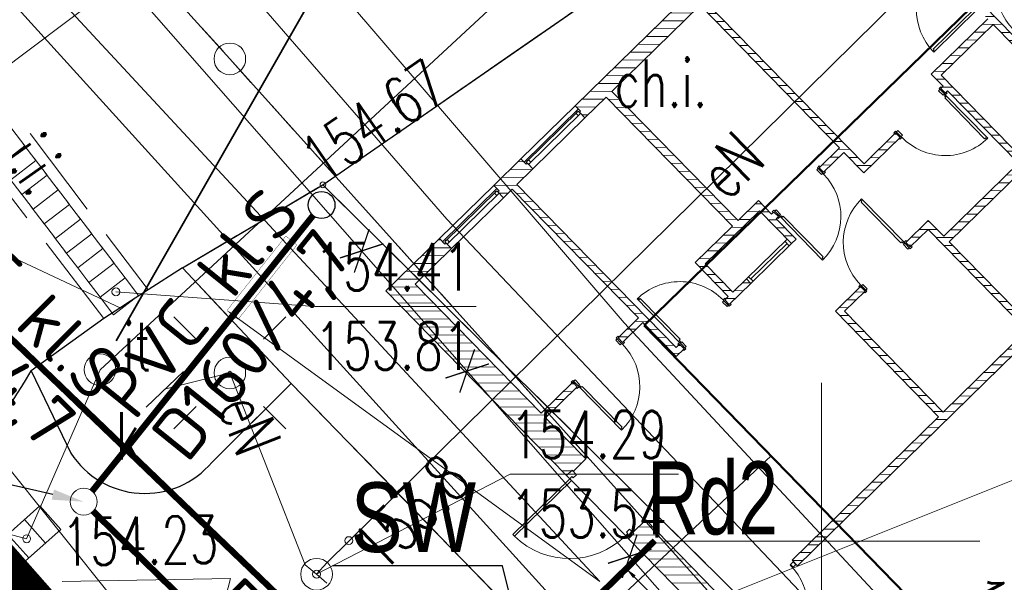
# Model space of a CAD drawing. Header units: feet. Extents: x 7588777 to 15179262, y 5780090 to 11560165.
# Tile 11 of 36: x 7589437 to 7589453, y 5780199 to 5780208. Entities that reach past the tile are written whole.
import ezdxf
from ezdxf import colors
from ezdxf.entities.mleader import LeaderData, LeaderLine
from ezdxf.enums import TextEntityAlignment as Align
from ezdxf.math import Vec2, Vec3

# ---------------------------------------------------------------- set-up
doc = ezdxf.new("R2010")
doc.units = ezdxf.units.FT
doc.header["$MEASUREMENT"] = 0
for name, pattern in [('1', [0]), ('1_OTKC', [1.5, 1, -0.5]), ('1_OTKJ', [2, 1.5, -0.5]), ('1_OTKK', [0]), ('1_OTZI', [1.5, 1, -0.5]), ('1_OTZT', [1.5, 1, -0.5]), ('3_EGBU_A', [0]), ('4_SUEP_A', [0]), ('4_SUGP', [0]), ('4_SUKD', [0]), ('4_SUKP', [0]), ('4_SULO', [0]), ('4_SUWP', [0]), ('DASHED', [19.05, 12.7, -6.35]), ('EGDE', [0]), ('EGUG', [1, 0.5, -0.5]), ('HIDDEN', [0.375, 0.25, -0.125])]:
    doc.linetypes.add(name, pattern=pattern)
doc.layers.get('0').update_dxf_attribs({"color": 250, "linetype": 'CONTINUOUS', "lineweight": 100})
for name, color, linetype, lineweight in [('___granice działki', 7, 'CONTINUOUS', 60), ('___opis znaczniki - bez zmian', 30, 'CONTINUOUS', 35), ('__PROJ_BUD_pawilon', 6, 'CONTINUOUS', 15), ('__PROJ_IS_deszczówka', 84, 'CONTINUOUS', 18), ('__PROJ_IS_woda', 150, 'CONTINUOUS', 18), ('_ROZBIÓRKA_BUD_pawilon', 1, 'NIEIST_1', 15), ('_ROZBIÓRKA_DR_obrzeże', 7, 'NIEIST_1', 15), ('ZZDeszczowa', 92, 'CONTINUOUS', 30)]:
    doc.layers.add(name, color=color, linetype=linetype, lineweight=lineweight)
for name, color, linetype, lineweight, transparency in [('Dzialki', 7, 'EGDE', 18, 0.7), ('EADTD_T_0', 7, 'CONTINUOUS', 18, 0.7), ('EGBB_L_0', 7, '3_EGBU_A', 50, 0.7), ('KAN', 42, 'CONTINUOUS', 30, 0.7), ('OTK_E_T_0', 7, 'CONTINUOUS', 0, 0.7), ('OTK_E_T_1', 7, 'CONTINUOUS', 0, 0.7), ('OTK_L_0', 7, '1_OTKJ', 18, 0.7), ('OTK_L_1', 7, '1_OTKK', 25, 0.7), ('OTK_L_2', 7, '1_OTKC', 18, 0.7), ('OTR_T_0', 7, 'CONTINUOUS', 18, 0.7), ('OTZ_E_T_0', 7, 'CONTINUOUS', 0, 0.7), ('OTZ_L_3', 7, '1_OTZT', 18, 0.7), ('OTZ_L_4', 7, '1_OTZI', 18, 0.7), ('Punkty', 7, 'CONTINUOUS', 18, 0.7), ('SIATKA_KRZYZY_L_0', 7, '1', 18, 0.7), ('SUE_T_3', 7, 'CONTINUOUS', 18, 0.7), ('SUEP_E_T_0', 1, 'CONTINUOUS', 0, 0.7), ('SUEP_L_0', 1, '4_SUEP_A', 18, 0.7), ('SUER_T_0', 1, 'CONTINUOUS', 18, 0.7), ('SUGP_L_0', 52, '4_SUGP', 18, 0.7), ('SUK_E_T_4', 34, 'CONTINUOUS', 0, 0.7), ('SUK_L_2', 34, 'CONTINUOUS', 18, 0.7), ('SUK_T_1', 34, 'CONTINUOUS', 18, 0.7), ('SUK_T_3', 34, 'CONTINUOUS', 18, 0.7), ('SUKP_L_0', 34, '4_SUKP', 18, 0.7), ('SUKR_T_0', 34, 'CONTINUOUS', 18, 0.7), ('SUL_L_1', 7, '4_SULO', 18, 0.7), ('SUP_T_0', 7, 'CONTINUOUS', 18, 0.7), ('SUWP_L_0', 5, '4_SUWP', 18, 0.7), ('Uzytki', 3, 'EGUG', 18, 0.7)]:
    doc.layers.add(name, color=color, linetype=linetype, lineweight=lineweight, transparency=transparency)
doc.layers.add('KS_LINIE_TABELI', color=7, linetype='CONTINUOUS')
doc.styles.add('GENERATED_STYLE_1', font='arial.ttf', dxfattribs={"width": 0.999153})
doc.styles.add('ISOCP', font='isocpeur.ttf')
doc.styles.get("Standard").update_dxf_attribs({"font": 'Simplex.SHX', "width": 0.75})
doc.linetypes.add('NIEIST_1', pattern='A,20,-0.01,["X",Standard,S=5,R=0,X=-2.54,Y=-2.54],-0.01', length=20.02)

# ---------------------------------------------------------------- blocks, each defined once
blk = doc.blocks.new('GRT')
at = {"linetype": 'Continuous'}
blk.add_circle((0, 0), 0.25, dxfattribs=at)
blk = doc.blocks.new('1_OTRS')
at = {"linetype": 'Continuous'}
blk.add_circle((0, 0), 0.045, dxfattribs=at)
blk = doc.blocks.new('4_SUEO_W')
at = {"linetype": 'Continuous'}
for p, q in [((-0.53035, 0.53035), (-0.8839, 0.8839)), ((0.53035, 0.53035), (0.8839, 0.8839)), ((-0.53035, -0.53035), (-0.8839, -0.8839)), ((0.53035, -0.53035), (0.8839, -0.8839))]:
    blk.add_line(p, q, dxfattribs=at)
blk.add_circle((0, 0), 0.025, dxfattribs=at)
blk = doc.blocks.new('4_SUPP')
at = {"linetype": 'Continuous'}
blk.add_circle((0, 0), 0.25, dxfattribs=at)
blk = doc.blocks.new('4_SUPS')
at = {"linetype": 'Continuous'}
blk.add_circle((0, 0), 0.0625, dxfattribs=at)
blk = doc.blocks.new('4_SUKK')
at = {"linetype": 'Continuous'}
for p, q in [((-0.5, -0.25), (-0.5, 0.25)), ((-0.5, 0.25), (0.5, 0.25)), ((-0.175, 0.25), (-0.175, -0.25)), ((0.175, 0.25), (0.175, -0.25)), ((0.5, 0.25), (0.5, -0.25)), ((0.5, -0.25), (-0.5, -0.25))]:
    blk.add_line(p, q, dxfattribs=at)
blk = doc.blocks.new('4_SUKS')
at = {"linetype": 'Continuous'}
blk.add_circle((0, 0), 0.25, dxfattribs=at)
blk = doc.blocks.new('4_SUPK')
at = {"linetype": 'Continuous'}
blk.add_circle((0, 0), 0.25, dxfattribs=at)
blk = doc.blocks.new('A$C2C727012')
at = {"layer": 'KAN', "color": 1, "linetype": 'Continuous', "lineweight": 30, "const_width": 0.032}
for points in [[(-1.535, 1.263), (-1.168, 2.334)], [(-1.889, 1.623), (-0.814, 1.974)]]:
    blk.add_lwpolyline(points, dxfattribs=at)
blk = doc.blocks.new('A$C5DF4204B')
at = {"linetype": 'Continuous'}
h = blk.add_hatch(dxfattribs=at)
h.set_pattern_fill('ANSI31', color=256, angle=134.3712)
h.set_pattern_definition([(179.37115025, (7683857.48881, 5766374.33734), (-0.00137190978, -0.12499247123), [])])
h.paths.add_polyline_path([(7589447.018, 5780200.139), (7589447.035, 5780200.121), (7589446.95, 5780200.037), (7589454.166, 5780192.66), (7589458.623, 5780197.02), (7589458.451, 5780197.195), (7589454.282, 5780193.116), (7589448.754, 5780198.767), (7589448.826, 5780198.837), (7589448.739, 5780198.926), (7589448.667, 5780198.856), (7589447.22, 5780200.336)])
h.paths.add_polyline_path([(7589443.117, 5780203.954), (7589445.971, 5780201.038), (7589446.056, 5780201.122), (7589446.074, 5780201.104), (7589446.275, 5780201.301), (7589445.639, 5780201.952), (7589446.139, 5780202.441), (7589446.07, 5780202.513), (7589445.569, 5780202.023), (7589443.576, 5780204.06), (7589444.152, 5780204.623), (7589444.064, 5780204.713), (7589444.046, 5780204.695), (7589443.962, 5780204.781)])
h.paths.add_polyline_path([(7589444.82, 5780205.62), (7589444.904, 5780205.534), (7589444.886, 5780205.517), (7589444.974, 5780205.427), (7589445.113, 5780205.564), (7589447.106, 5780203.527), (7589446.784, 5780203.212), (7589446.854, 5780203.14), (7589447.176, 5780203.455), (7589447.7, 5780202.919), (7589447.826, 5780203.041), (7589447.756, 5780203.113), (7589447.702, 5780203.06), (7589445.184, 5780205.634), (7589445.438, 5780205.882), (7589445.351, 5780205.971), (7589445.333, 5780205.954), (7589445.249, 5780206.04)], flags=17)
h.paths.add_polyline_path([(7589446.107, 5780206.879), (7589446.191, 5780206.793), (7589446.173, 5780206.776), (7589446.26, 5780206.686), (7589446.596, 5780207.015), (7589448.589, 5780204.978), (7589448, 5780204.401), (7589448.524, 5780203.865), (7589448.47, 5780203.812), (7589448.54, 5780203.741), (7589448.88, 5780204.073), (7589448.81, 5780204.144), (7589448.596, 5780203.934), (7589448.158, 5780204.381), (7589449.016, 5780205.22), (7589449.523, 5780204.702), (7589449.595, 5780204.772), (7589449.28, 5780205.094), (7589449.316, 5780205.129), (7589449.246, 5780205.2), (7589449.21, 5780205.165), (7589449, 5780205.38), (7589448.679, 5780205.065), (7589446.686, 5780207.102), (7589448.08, 5780208.466), (7589450.282, 5780206.214), (7589449.961, 5780205.9), (7589450.031, 5780205.828), (7589450.352, 5780206.143), (7589450.667, 5780205.821), (7589451.239, 5780206.38), (7589451.169, 5780206.452), (7589450.669, 5780205.962), (7589448.151, 5780208.536), (7589450.295, 5780210.634), (7589450.306, 5780210.623), (7589451.124, 5780211.424), (7589451.229, 5780211.317), (7589451.247, 5780211.334), (7589451.044, 5780211.541), (7589451.027, 5780211.524), (7589450.943, 5780211.61)], flags=17)
h.paths.add_polyline_path([(7589453.175, 5780211.051), (7589453.839, 5780210.372), (7589452.91, 5780209.463), (7589453.032, 5780209.338), (7589453.104, 5780209.408), (7589453.051, 5780209.461), (7589453.909, 5780210.301), (7589454.643, 5780209.55), (7589453.785, 5780208.711), (7589453.733, 5780208.764), (7589453.661, 5780208.695), (7589453.714, 5780208.641), (7589453.035, 5780207.977), (7589452.556, 5780208.466), (7589452.484, 5780208.396), (7589452.624, 5780208.253), (7589451.731, 5780207.379), (7589451.919, 5780207.186), (7589451.884, 5780207.151), (7589451.954, 5780207.08), (7589451.989, 5780207.115), (7589453.108, 5780205.971), (7589451.929, 5780204.817), (7589451.684, 5780205.067), (7589451.33, 5780204.721), (7589451.4, 5780204.65), (7589451.682, 5780204.926), (7589453.242, 5780203.332), (7589451.92, 5780202.038), (7589450.36, 5780203.632), (7589450.685, 5780203.95), (7589450.615, 5780204.022), (7589450.219, 5780203.634), (7589451.848, 5780201.968), (7589449.532, 5780199.703), (7589449.619, 5780199.613), (7589455.538, 5780205.403), (7589455.451, 5780205.493), (7589454.564, 5780204.626), (7589454.529, 5780204.661), (7589454.458, 5780204.591), (7589454.493, 5780204.556), (7589453.313, 5780203.402), (7589452.016, 5780204.728), (7589453.196, 5780205.882), (7589453.829, 5780205.235), (7589453.9, 5780205.305), (7589453.48, 5780205.734), (7589453.695, 5780205.943), (7589453.625, 5780206.015), (7589453.411, 5780205.805), (7589451.89, 5780207.36), (7589452.712, 5780208.164), (7589453.033, 5780207.835), (7589453.82, 5780208.604), (7589455.019, 5780207.379), (7589454.34, 5780206.714), (7589454.41, 5780206.643), (7589455.16, 5780207.377), (7589455.23, 5780207.305), (7589455.302, 5780207.375), (7589455.011, 5780207.672), (7589455.065, 5780207.725), (7589454.995, 5780207.796), (7589454.942, 5780207.744), (7589454.067, 5780208.637), (7589454.818, 5780209.371), (7589455.692, 5780208.478), (7589455.639, 5780208.425), (7589455.708, 5780208.354), (7589455.762, 5780208.406), (7589457.066, 5780207.073), (7589456.316, 5780206.339), (7589456.001, 5780206.661), (7589455.93, 5780206.591), (7589456.332, 5780206.18), (7589457.441, 5780207.265), (7589452.091, 5780212.733), (7589451.786, 5780212.435), (7589451.87, 5780212.349), (7589451.852, 5780212.331), (7589452.055, 5780212.124), (7589452.073, 5780212.142), (7589451.968, 5780212.249), (7589452.165, 5780212.441), (7589453.353, 5780211.226)])
h.paths.add_polyline_path([(7589457.987, 5780206.309), (7589458.12, 5780206.173), (7589458.251, 5780206.301), (7589458.118, 5780206.437)])
h.paths.add_polyline_path([(7589459.609, 5780204.651), (7589459.742, 5780204.515), (7589459.873, 5780204.643), (7589459.74, 5780204.779)])
h.paths.add_polyline_path([(7589462.288, 5780201.913), (7589462.421, 5780201.777), (7589462.551, 5780201.905), (7589462.419, 5780202.041)])
for p, q in [((7589449.487, 5780204.667), (7589449.418, 5780204.739)), ((7589448.846, 5780204.179), (7589448.916, 5780204.108)), ((7589445.971, 5780201.038), (7589446.056, 5780201.122)), ((7589446.02, 5780200.988), (7589445.971, 5780201.038)), ((7589446.056, 5780201.122), (7589446.126, 5780201.05)), ((7589446.126, 5780201.05), (7589446.076, 5780201.001)), ((7589446.02, 5780200.988), (7589445.119, 5780200.107)), ((7589445.147, 5780200.078), (7589446.048, 5780200.959)), ((7589446.055, 5780201.023), (7589446.02, 5780200.988)), ((7589446.076, 5780201.001), (7589446.055, 5780201.023)), ((7589446.936, 5780200.122), (7589446.901, 5780200.087)), ((7589446.965, 5780200.192), (7589446.915, 5780200.143)), ((7589446.915, 5780200.143), (7589446.936, 5780200.122)), ((7589446.95, 5780200.037), (7589447.035, 5780200.121)), ((7589447.035, 5780200.121), (7589446.965, 5780200.192)), ((7589446.901, 5780200.087), (7589446.95, 5780200.037)), ((7589449.501, 5780199.627), (7589449.551, 5780199.676)), ((7589449.593, 5780199.633), (7589449.55, 5780199.591)), ((7589449.551, 5780199.676), (7589449.593, 5780199.633)), ((7589449.508, 5780199.62), (7589449.501, 5780199.627)), ((7589449.508, 5780199.62), (7589449.515, 5780199.627)), ((7589449.515, 5780199.627), (7589449.55, 5780199.591))]:
    blk.add_line(p, q)
for points in [[(7589453.033, 5780207.835), (7589452.712, 5780208.164), (7589451.89, 5780207.36), (7589453.411, 5780205.805)], [(7589453.196, 5780205.882), (7589452.016, 5780204.728), (7589453.313, 5780203.402)], [(7589455.538, 5780205.403), (7589449.619, 5780199.613), (7589449.532, 5780199.703), (7589451.848, 5780201.968), (7589450.219, 5780203.634), (7589450.615, 5780204.022), (7589450.685, 5780203.95), (7589450.36, 5780203.632), (7589451.92, 5780202.038), (7589453.242, 5780203.332), (7589451.682, 5780204.926), (7589451.4, 5780204.65), (7589451.33, 5780204.721), (7589451.684, 5780205.067), (7589451.929, 5780204.817), (7589453.108, 5780205.971), (7589451.989, 5780207.115), (7589451.954, 5780207.08), (7589451.884, 5780207.151), (7589451.919, 5780207.186), (7589451.731, 5780207.379), (7589452.624, 5780208.253)], [(7589452.556, 5780208.466), (7589453.035, 5780207.977)], [(7589448.151, 5780208.536), (7589450.669, 5780205.962), (7589451.169, 5780206.452), (7589451.239, 5780206.38), (7589450.667, 5780205.821), (7589450.352, 5780206.143), (7589450.031, 5780205.828), (7589449.961, 5780205.9), (7589450.282, 5780206.214), (7589448.08, 5780208.466), (7589446.686, 5780207.102), (7589448.679, 5780205.065), (7589449, 5780205.38), (7589449.21, 5780205.165), (7589449.246, 5780205.2), (7589449.316, 5780205.129), (7589449.28, 5780205.094), (7589449.595, 5780204.772), (7589449.523, 5780204.702), (7589449.016, 5780205.22), (7589448.158, 5780204.381), (7589448.596, 5780203.934), (7589448.81, 5780204.144), (7589448.88, 5780204.073), (7589448.54, 5780203.741), (7589448.47, 5780203.812), (7589448.524, 5780203.865), (7589448, 5780204.401), (7589448.589, 5780204.978), (7589446.596, 5780207.015), (7589446.26, 5780206.686), (7589446.173, 5780206.776), (7589446.191, 5780206.793), (7589446.107, 5780206.879), (7589450.943, 5780211.61)], [(7589451.939, 5780207.066), (7589451.918, 5780207.045), (7589451.848, 5780207.116), (7589451.869, 5780207.137)], [(7589451.898, 5780207.165), (7589451.884, 5780207.151), (7589451.954, 5780207.08), (7589451.968, 5780207.094), (7589451.982, 5780207.079), (7589451.953, 5780207.052), (7589451.939, 5780207.066), (7589451.855, 5780207.152), (7589451.884, 5780207.18), (7589451.898, 5780207.165)], [(7589446.107, 5780206.879), (7589445.249, 5780206.04)], [(7589446.156, 5780206.829), (7589445.298, 5780205.99)], [(7589446.138, 5780206.776), (7589446.12, 5780206.794)], [(7589446.26, 5780206.686), (7589445.438, 5780205.882)], [(7589446.12, 5780206.758), (7589446.155, 5780206.723)], [(7589451.155, 5780206.438), (7589451.169, 5780206.452), (7589451.239, 5780206.38), (7589451.225, 5780206.367), (7589451.239, 5780206.352), (7589451.267, 5780206.38), (7589451.253, 5780206.394), (7589451.169, 5780206.48), (7589451.141, 5780206.452), (7589451.155, 5780206.438)], [(7589451.253, 5780206.394), (7589451.275, 5780206.415), (7589451.205, 5780206.487), (7589451.183, 5780206.466)], [(7589445.351, 5780206.007), (7589445.334, 5780206.025)], [(7589445.369, 5780206.024), (7589445.404, 5780205.988)], [(7589450.016, 5780205.814), (7589449.995, 5780205.793), (7589449.925, 5780205.865), (7589449.946, 5780205.886)], [(7589449.975, 5780205.914), (7589449.961, 5780205.9), (7589450.031, 5780205.828), (7589450.045, 5780205.842), (7589450.059, 5780205.828), (7589450.03, 5780205.8), (7589450.016, 5780205.814), (7589449.932, 5780205.9), (7589449.961, 5780205.928), (7589449.975, 5780205.914)], [(7589444.82, 5780205.62), (7589443.962, 5780204.781)], [(7589444.869, 5780205.57), (7589444.011, 5780204.731)], [(7589444.974, 5780205.427), (7589444.152, 5780204.623)], [(7589444.851, 5780205.517), (7589444.833, 5780205.535)], [(7589444.833, 5780205.5), (7589444.868, 5780205.464)], [(7589449.33, 5780205.143), (7589449.352, 5780205.164), (7589449.282, 5780205.235), (7589449.26, 5780205.214)], [(7589449.232, 5780205.186), (7589449.246, 5780205.2), (7589449.316, 5780205.129), (7589449.301, 5780205.115), (7589449.315, 5780205.1), (7589449.344, 5780205.128), (7589449.33, 5780205.143), (7589449.246, 5780205.228), (7589449.218, 5780205.201), (7589449.232, 5780205.186)], [(7589444.065, 5780204.748), (7589444.047, 5780204.766)], [(7589449.453, 5780204.774), (7589448.81, 5780204.144)], [(7589444.082, 5780204.765), (7589444.117, 5780204.73)], [(7589449.523, 5780204.702), (7589448.88, 5780204.073)], [(7589449.453, 5780204.703), (7589448.881, 5780204.143)], [(7589451.316, 5780204.707), (7589451.294, 5780204.686), (7589451.364, 5780204.615), (7589451.386, 5780204.636)], [(7589451.414, 5780204.664), (7589451.4, 5780204.65), (7589451.33, 5780204.721), (7589451.345, 5780204.735), (7589451.331, 5780204.75), (7589451.302, 5780204.722), (7589451.316, 5780204.707), (7589451.4, 5780204.621), (7589451.428, 5780204.649), (7589451.414, 5780204.664)], [(7589450.671, 5780203.936), (7589450.685, 5780203.95), (7589450.615, 5780204.022), (7589450.601, 5780204.008), (7589450.587, 5780204.022), (7589450.616, 5780204.05), (7589450.63, 5780204.036), (7589450.714, 5780203.95), (7589450.685, 5780203.922), (7589450.671, 5780203.936)], [(7589450.63, 5780204.036), (7589450.651, 5780204.057), (7589450.721, 5780203.985), (7589450.7, 5780203.964)], [(7589448.555, 5780203.755), (7589448.54, 5780203.741), (7589448.47, 5780203.812), (7589448.485, 5780203.826), (7589448.471, 5780203.84), (7589448.442, 5780203.812), (7589448.456, 5780203.798), (7589448.54, 5780203.712), (7589448.569, 5780203.74), (7589448.555, 5780203.755)], [(7589448.456, 5780203.798), (7589448.435, 5780203.777), (7589448.505, 5780203.706), (7589448.526, 5780203.727)], [(7589446.799, 5780203.226), (7589446.784, 5780203.212), (7589446.854, 5780203.14), (7589446.869, 5780203.154), (7589446.883, 5780203.14), (7589446.854, 5780203.112), (7589446.84, 5780203.126), (7589446.756, 5780203.212), (7589446.785, 5780203.24), (7589446.799, 5780203.226)], [(7589446.84, 5780203.126), (7589446.819, 5780203.105), (7589446.749, 5780203.177), (7589446.77, 5780203.198)], [(7589447.811, 5780203.027), (7589447.826, 5780203.041), (7589447.756, 5780203.113), (7589447.741, 5780203.099), (7589447.727, 5780203.113), (7589447.756, 5780203.141), (7589447.77, 5780203.127), (7589447.854, 5780203.041), (7589447.825, 5780203.013), (7589447.811, 5780203.027)], [(7589447.77, 5780203.127), (7589447.791, 5780203.148), (7589447.861, 5780203.076), (7589447.84, 5780203.055)], [(7589446.055, 5780202.499), (7589446.07, 5780202.513), (7589446.139, 5780202.441), (7589446.125, 5780202.427), (7589446.139, 5780202.413), (7589446.168, 5780202.441), (7589446.154, 5780202.455), (7589446.07, 5780202.541), (7589446.041, 5780202.513), (7589446.055, 5780202.499)], [(7589446.154, 5780202.455), (7589446.175, 5780202.476), (7589446.105, 5780202.548), (7589446.084, 5780202.527)], [(7589446.02, 5780200.988), (7589446.915, 5780200.073)], [(7589445.147, 5780200.078), (7589445.119, 5780200.107)]]:
    blk.add_lwpolyline(points)
for points in [[(7589452.442, 5780208.411), (7589452.421, 5780208.39), (7589452.407, 5780208.404), (7589451.763, 5780207.775), (7589451.777, 5780207.761), (7589451.756, 5780207.74), (7589451.77, 5780207.725), (7589452.456, 5780208.397)], [(7589451.939, 5780207.038), (7589451.96, 5780207.016), (7589451.946, 5780207.002), (7589452.575, 5780206.359), (7589452.589, 5780206.373), (7589452.61, 5780206.351), (7589452.625, 5780206.365), (7589451.953, 5780207.052)], [(7589446.155, 5780206.793), (7589445.333, 5780205.989), (7589445.368, 5780205.953), (7589446.19, 5780206.758)], [(7589445.184, 5780205.634), (7589447.702, 5780203.06), (7589447.756, 5780203.113), (7589447.826, 5780203.041), (7589447.7, 5780202.919), (7589447.176, 5780203.455), (7589446.854, 5780203.14), (7589446.784, 5780203.212), (7589447.106, 5780203.527), (7589445.113, 5780205.564), (7589444.974, 5780205.427), (7589444.886, 5780205.517), (7589444.904, 5780205.534), (7589444.82, 5780205.62), (7589445.249, 5780206.04), (7589445.333, 5780205.954), (7589445.351, 5780205.971), (7589445.438, 5780205.882)], [(7589444.869, 5780205.535), (7589444.047, 5780204.73), (7589444.082, 5780204.695), (7589444.904, 5780205.499)], [(7589451.288, 5780204.708), (7589451.267, 5780204.729), (7589451.252, 5780204.715), (7589450.623, 5780205.358), (7589450.637, 5780205.372), (7589450.616, 5780205.394), (7589450.631, 5780205.408), (7589451.302, 5780204.722)], [(7589449.358, 5780205.142), (7589449.379, 5780205.121), (7589449.394, 5780205.135), (7589450.023, 5780204.492), (7589450.009, 5780204.478), (7589450.03, 5780204.456), (7589450.015, 5780204.442), (7589449.344, 5780205.128)], [(7589446.07, 5780202.513), (7589446.139, 5780202.441), (7589445.639, 5780201.952), (7589446.275, 5780201.301), (7589446.074, 5780201.104), (7589446.056, 5780201.122), (7589445.971, 5780201.038), (7589443.117, 5780203.954), (7589443.962, 5780204.781), (7589444.046, 5780204.695), (7589444.064, 5780204.713), (7589444.152, 5780204.623), (7589443.576, 5780204.06), (7589445.569, 5780202.023)], [(7589447.77, 5780203.155), (7589447.749, 5780203.177), (7589447.764, 5780203.191), (7589447.134, 5780203.834), (7589447.12, 5780203.82), (7589447.099, 5780203.841), (7589447.085, 5780203.827), (7589447.756, 5780203.141)], [(7589446.182, 5780202.455), (7589446.203, 5780202.433), (7589446.217, 5780202.447), (7589446.847, 5780201.804), (7589446.832, 5780201.79), (7589446.853, 5780201.769), (7589446.839, 5780201.755), (7589446.168, 5780202.441)], [(7589447.22, 5780200.336), (7589448.667, 5780198.856), (7589448.739, 5780198.926), (7589448.826, 5780198.837), (7589448.754, 5780198.767), (7589454.282, 5780193.116), (7589458.451, 5780197.195), (7589458.623, 5780197.02), (7589454.166, 5780192.66), (7589446.95, 5780200.037), (7589447.035, 5780200.121), (7589447.018, 5780200.139)]]:
    blk.add_lwpolyline(points, close=True)
at = {"linetype": 'DASHED'}
for centre, radius, start, end in [((7589453.633, 5780208.695), 0.86, 134.3711, 224.3711), ((7589452.456, 5780208.397), 0.96, 134.3711, 224.3711), ((7589451.953, 5780207.052), 0.96, 224.3711, 314.3711), ((7589449.344, 5780205.128), 0.96, 314.3711, 44.3711), ((7589451.302, 5780204.722), 0.96, 134.3711, 224.3711), ((7589447.756, 5780203.141), 0.96, 44.3711, 134.3711), ((7589446.168, 5780202.441), 0.96, 314.3711, 44.3711), ((7589446.019, 5780200.989), 1.261, 226.2398, 314.3483), ((7589448.829, 5780198.955), 0.95, 314.3711, 44.3711)]:
    blk.add_arc(centre, radius, start, end, dxfattribs=at)
for p in [(7589449.555, 5780199.679), (7589449.576, 5780199.658), (7589449.597, 5780199.636)]:
    blk.add_point(p)

msp = doc.modelspace()

# ---------------------------------------------------------------- linework, layer by layer
at = {"layer": '___granice działki', "linetype": 'HIDDEN', "ltscale": 10, "const_width": 0.5}
msp.add_lwpolyline([(7589429.14, 5780208.73), (7589448.11, 5780187.19), (7589456.39, 5780177.81), (7589472.83, 5780159.12), (7589473.73, 5780171.42), (7589485.48, 5780158.42), (7589491.22, 5780217.86), (7589471.44, 5780239.87), (7589438.5, 5780210), (7589434.86, 5780214.06)], close=True, dxfattribs=at)
at = {"layer": '___opis znaczniki - bez zmian'}
msp.add_lwpolyline([(7589438.8546, 5780203.1675), (7589441.985, 5780208.6583)], dxfattribs=at)
at = {"layer": '__PROJ_IS_deszczówka', "const_width": 0.1}
for points in [[(7589434.69, 5780205.6075), (7589443.8152, 5780196.8352)], [(7589441.9654, 5780205.1455), (7589438.4737, 5780200.7904)], [(7589442.6332, 5780196.4231), (7589438.4905, 5780200.4739)], [(7589444.1203, 5780196.8365), (7589447.3644, 5780200.0092)]]:
    msp.add_lwpolyline(points, dxfattribs=at)
at = {"layer": '__PROJ_IS_deszczówka', "linetype": 'Continuous'}
for centre in [(7589442.0984, 5780205.3113), (7589442.0984, 5780205.3113), (7589438.3407, 5780200.6246)]:
    msp.add_circle(centre, 0.2125, dxfattribs=at)
at = {"layer": '_ROZBIÓRKA_BUD_pawilon', "ltscale": 0.1}
msp.add_lwpolyline([(7589447.195, 5780203.408), (7589456.316, 5780194.044), (7589463.525, 5780201.046), (7589454.379, 5780210.395)], close=True, dxfattribs=at)
at = {"layer": '_ROZBIÓRKA_DR_obrzeże', "ltscale": 0.1}
msp.add_lwpolyline([(7589450.56, 5780193.3), (7589452.87, 5780195), (7589442.12, 5780205.63)], dxfattribs=at)
at = {"layer": 'Dzialki'}
for p, q in [((7589440.65, 5780207.62), (7589438.5, 5780210)), ((7589429.14, 5780208.73), (7589439.87, 5780196.56)), ((7589454.14, 5780192.61), (7589440.65, 5780207.62))]:
    msp.add_line(p, q, dxfattribs=at)
at = {"layer": 'EGBB_L_0', "linetype": '3_EGBU_A'}
for p, q in [((7589454.379, 5780210.395), (7589447.195, 5780203.408)), ((7589447.195, 5780203.408), (7589456.316, 5780194.044))]:
    msp.add_line(p, q, dxfattribs=at)
at = {"layer": 'OTK_L_0', "linetype": '1_OTKJ'}
for p, q in [((7589442.12, 5780205.63), (7589451.75, 5780212.3)), ((7589436.29, 5780208.04), (7589439.36, 5780203.97)), ((7589438.66, 5780203.52), (7589435.58, 5780207.53)), ((7589439.9, 5780204.32), (7589442.12, 5780205.63)), ((7589439.36, 5780203.97), (7589439.9, 5780204.32)), ((7589439.36, 5780203.97), (7589439.0823, 5780203.7915)), ((7589438.9257, 5780203.6908), (7589438.66, 5780203.52)), ((7589439.0823, 5780203.7915), (7589438.9257, 5780203.6908)), ((7589437.51, 5780202.69), (7589438.66, 5780203.52)), ((7589438.14, 5780201.39), (7589437.51, 5780202.69)), ((7589441.62, 5780202.49), (7589440.37, 5780201.25)), ((7589450.56, 5780193.3), (7589441.62, 5780202.49))]:
    msp.add_line(p, q, dxfattribs=at)
for centre, radius, start, end in [((7589400.8755, 5780224.6805), 42.7279, 325.95576, 329.02505), ((7589400.8755, 5780224.6805), 42.7279, 325.95576, 329.02505), ((7589439.3068, 5780202.1454), 1.39, 212.92054, 319.8948)]:
    msp.add_arc(centre, radius, start, end, dxfattribs=at)
at = {"layer": 'OTK_L_1', "linetype": '1_OTKK'}
for p, q in [((7589442.12, 5780205.63), (7589451.75, 5780212.3)), ((7589439.9, 5780204.32), (7589442.12, 5780205.63)), ((7589439.9, 5780204.32), (7589439.36, 5780203.97)), ((7589439.9, 5780204.32), (7589441.62, 5780202.49)), ((7589439.36, 5780203.97), (7589439.0823, 5780203.7915)), ((7589438.9257, 5780203.6908), (7589438.66, 5780203.52)), ((7589439.0823, 5780203.7915), (7589438.9257, 5780203.6908)), ((7589438.66, 5780203.52), (7589437.51, 5780202.69)), ((7589437.51, 5780202.69), (7589438.14, 5780201.39)), ((7589440.37, 5780201.25), (7589441.62, 5780202.49)), ((7589441.62, 5780202.49), (7589450.56, 5780193.3))]:
    msp.add_line(p, q, dxfattribs=at)
for centre, radius, start, end in [((7589400.8755, 5780224.6805), 42.7279, 325.95576, 329.02505), ((7589439.3068, 5780202.1454), 1.39, 212.92054, 319.8948)]:
    msp.add_arc(centre, radius, start, end, dxfattribs=at)
at = {"layer": 'OTK_L_2', "linetype": '1_OTKC'}
for p, q in [((7589451.75, 5780212.3), (7589442.12, 5780205.63)), ((7589453.5546, 5780209.5932), (7589447.195, 5780203.408)), ((7589442.12, 5780205.63), (7589452.87, 5780195)), ((7589447.195, 5780203.408), (7589456.316, 5780194.044))]:
    msp.add_line(p, q, dxfattribs=at)
at = {"layer": 'OTZ_L_3', "linetype": '1_OTZI'}
for p, q in [((7589439.9, 5780204.32), (7589442.12, 5780205.63)), ((7589442.12, 5780205.63), (7589452.87, 5780195)), ((7589441.62, 5780202.49), (7589439.9, 5780204.32)), ((7589450.56, 5780193.3), (7589441.62, 5780202.49))]:
    msp.add_line(p, q, dxfattribs=at)
at = {"layer": 'OTZ_L_4', "linetype": '1_OTZI'}
msp.add_line((7589439.92, 5780202.68), (7589439.33, 5780202.12), dxfattribs=at)
at = {"layer": 'SIATKA_KRZYZY_L_0', "linetype": '1'}
for p, q in [((7589450, 5780197.5), (7589450, 5780202.5)), ((7589447.5, 5780200), (7589452.5, 5780200))]:
    msp.add_line(p, q, dxfattribs=at)
at = {"layer": 'SUEP_L_0', "linetype": '4_SUEP_A'}
for p, q in [((7589435.73, 5780214.69), (7589444.08, 5780205.09)), ((7589454.22, 5780211.52), (7589442.18, 5780199.66)), ((7589441.4, 5780209.84), (7589446.88, 5780203.45)), ((7589444.08, 5780205.09), (7589456.96, 5780191.5)), ((7589446.88, 5780203.45), (7589454.36, 5780195.41)), ((7589440.65, 5780202.66), (7589439.62, 5780202.4)), ((7589441.84, 5780199.63), (7589440.65, 5780202.66)), ((7589442.18, 5780199.66), (7589442.02, 5780199.48)), ((7589442.02, 5780199.48), (7589441.84, 5780199.63)), ((7589442.18, 5780199.34), (7589442.02, 5780199.48))]:
    msp.add_line(p, q, dxfattribs=at)
at = {"layer": 'SUER_T_0', "linetype": 'Continuous', "lineweight": 0}
for p, q in [((7589442.02, 5780199.48), (7589445.08, 5780201.06)), ((7589445.08, 5780201.06), (7589447.74, 5780201.06))]:
    msp.add_line(p, q, dxfattribs=at)
at = {"layer": 'SUGP_L_0', "linetype": '4_SUGP'}
msp.add_line((7589433.9, 5780212.17), (7589448.02, 5780196.6), dxfattribs=at)
at = {"layer": 'SUK_L_2', "linetype": '4_SUKD'}
for p, q in [((7589437.2035, 5780206.5139), (7589437.4093, 5780206.2438)), ((7589437.4093, 5780206.2438), (7589437.0115, 5780205.9408)), ((7589437.3799, 5780206.2824), (7589437.5857, 5780206.0123)), ((7589437.5857, 5780206.0123), (7589437.1879, 5780205.7093)), ((7589437.5563, 5780206.0509), (7589437.7621, 5780205.7807)), ((7589437.3643, 5780205.4777), (7589437.1585, 5780205.7479)), ((7589437.7621, 5780205.7807), (7589437.3643, 5780205.4777)), ((7589437.7327, 5780205.8193), (7589437.9385, 5780205.5492)), ((7589437.9385, 5780205.5492), (7589437.5407, 5780205.2462)), ((7589437.9091, 5780205.5878), (7589438.1148, 5780205.3176)), ((7589437.5407, 5780205.2462), (7589437.3349, 5780205.5163)), ((7589437.7171, 5780205.0146), (7589437.5113, 5780205.2848)), ((7589438.1148, 5780205.3176), (7589437.7171, 5780205.0146)), ((7589438.0854, 5780205.3562), (7589438.2912, 5780205.0861)), ((7589438.2912, 5780205.0861), (7589437.8935, 5780204.7831)), ((7589438.2618, 5780205.1247), (7589438.4676, 5780204.8545)), ((7589437.8935, 5780204.7831), (7589437.6877, 5780205.0532)), ((7589438.0699, 5780204.5516), (7589437.8641, 5780204.8217)), ((7589438.4676, 5780204.8545), (7589438.0699, 5780204.5516)), ((7589438.4382, 5780204.8931), (7589438.644, 5780204.623)), ((7589438.644, 5780204.623), (7589438.2463, 5780204.32)), ((7589438.6146, 5780204.6616), (7589438.8204, 5780204.3915)), ((7589438.2463, 5780204.32), (7589438.0405, 5780204.5901)), ((7589438.4226, 5780204.0885), (7589438.2169, 5780204.3586)), ((7589438.8204, 5780204.3915), (7589438.4226, 5780204.0885)), ((7589438.791, 5780204.43), (7589438.9968, 5780204.1599)), ((7589438.9968, 5780204.1599), (7589438.599, 5780203.8569)), ((7589438.9968, 5780204.1599), (7589439.2089, 5780203.8815)), ((7589438.599, 5780203.8569), (7589438.3933, 5780204.1271)), ((7589438.8111, 5780203.5785), (7589438.599, 5780203.8569)), ((7589439.2089, 5780203.8815), (7589438.8111, 5780203.5785))]:
    msp.add_line(p, q, dxfattribs=at)
at = {"layer": 'SUKP_L_0', "linetype": '4_SUKP'}
for p, q in [((7589448.12, 5780215.76), (7589434.69, 5780205.67)), ((7589438.6, 5780202.71), (7589447.63, 5780211.07)), ((7589455.95, 5780189.53), (7589437.43, 5780210.63)), ((7589434.69, 5780205.67), (7589438.93, 5780203.68)), ((7589435.48, 5780203.25), (7589440.16, 5780197.4)), ((7589437.44, 5780200.04), (7589438.6, 5780202.71))]:
    msp.add_line(p, q, dxfattribs=at)
at = {"layer": 'SUKR_T_0', "linetype": 'Continuous', "lineweight": 0}
for p, q in [((7589438.85, 5780203.94), (7589441.99, 5780203.71)), ((7589441.99, 5780203.71), (7589444.5414, 5780203.71)), ((7589437.44, 5780200.04), (7589435.28, 5780200.62)), ((7589438.0028, 5780199.363), (7589440.6624, 5780199.4098)), ((7589440.11, 5780197.34), (7589440.6624, 5780199.4098))]:
    msp.add_line(p, q, dxfattribs=at)
at = {"layer": 'SUL_L_1', "linetype": '4_SULO'}
msp.add_line((7589440.58, 5780195.79), (7589433.87, 5780203.46), dxfattribs=at)
at = {"layer": 'SUWP_L_0', "linetype": '4_SUWP'}
msp.add_line((7589436.67, 5780189.59), (7589449.2, 5780201.35), dxfattribs=at)
at = {"layer": 'Uzytki'}
for p, q in [((7589434.86, 5780214.06), (7589440.65, 5780207.62)), ((7589440.65, 5780207.62), (7589454.14, 5780192.61))]:
    msp.add_line(p, q, dxfattribs=at)
at = {"layer": 'ZZDeszczowa', "color": 7, "linetype": 'Continuous', "const_width": 0.005}
for points in [[(7589440.6039, 5780203.6446), (7589441.5339, 5780204.8212)], [(7589441.5339, 5780204.8212), (7589441.71, 5780204.6812)], [(7589440.7801, 5780203.5045), (7589441.71, 5780204.6812)], [(7589440.6039, 5780203.6446), (7589440.7801, 5780203.5045)]]:
    msp.add_lwpolyline(points, dxfattribs=at)
at = {"layer": 'ZZDeszczowa', "linetype": 'Continuous'}
msp.add_circle((7589442.0984, 5780205.3113), 0.2125, dxfattribs=at)

# ---------------------------------------------------------------- block references
at = {"layer": '__PROJ_BUD_pawilon', "color": 5, "linetype": 'Continuous'}
msp.add_blockref('A$C5DF4204B', (0, 0), dxfattribs=at)
at = {"layer": 'OTR_T_0'}
msp.add_blockref('1_OTRS', (7589442.12, 5780205.63), dxfattribs=at)
at = {"layer": 'Punkty'}
msp.add_blockref('GRT', (7589440.65, 5780207.62), dxfattribs=at)
at = {"layer": 'SUE_T_3'}
for name in ['4_SUEO_W', '4_SUPP']:
    msp.add_blockref(name, (7589440.65, 5780202.66), dxfattribs=at)
at = {"layer": 'SUER_T_0'}
msp.add_blockref('4_SUPS', (7589442.53, 5780200.01), dxfattribs=at)
at = {"layer": 'SUER_T_0', "rotation": 223.8999976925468}
msp.add_blockref('4_SUPS', (7589442.02, 5780199.48), dxfattribs=at)
at = {"layer": 'SUK_T_1', "rotation": 221.8499983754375}
msp.add_blockref('4_SUKK', (7589437.44, 5780200.04), dxfattribs=at)
at = {"layer": 'SUK_T_3'}
msp.add_blockref('4_SUKS', (7589438.6, 5780202.71), dxfattribs=at)
at = {"layer": 'SUKR_T_0'}
msp.add_blockref('4_SUPS', (7589438.85, 5780203.94), dxfattribs=at)
at = {"layer": 'SUKR_T_0', "rotation": 221.8499983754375}
msp.add_blockref('4_SUPS', (7589437.44, 5780200.04), dxfattribs=at)
at = {"layer": 'SUP_T_0'}
msp.add_blockref('4_SUPK', (7589442.02, 5780199.48), dxfattribs=at)
at = {"layer": 'ZZDeszczowa', "linetype": 'Continuous', "xscale": 0.6400000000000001, "yscale": 0.6400000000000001, "zscale": 0.6400000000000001}
for p in [(7589443.599, 5780203.4359), (7589445.2643, 5780201.5386), (7589447.8324, 5780198.6127)]:
    msp.add_blockref('A$C2C727012', p, dxfattribs=at)

# ---------------------------------------------------------------- texts
at = {"layer": '__PROJ_IS_deszczówka', "char_height": 0.8, "attachment_point": 1, "line_spacing_factor": 0.8, "style": 'ISOCP'}
for s, insert, rotation in [('\\A1;PVC kl.S \\PD160/4,7', (7589436.0419, 5780205.7104), 315.14042), ('\\A1;PVC kl.S \\PD160/4,7', (7589438.5227, 5780202.3815), 51.14635), ('\\A1;PVC \\PD160/4,7', (7589440.8273, 5780199.4933), 315.14042)]:
    msp.add_mtext(s, dxfattribs=dict(at, insert=insert, rotation=rotation))
at = {"layer": '__PROJ_IS_deszczówka', "insert": (7589449.3094, 5780200.6759), "char_height": 0.8, "width": 28.442053, "attachment_point": 6, "rotation": 0.00225, "line_spacing_factor": 0.7, "style": 'GENERATED_STYLE_1'}
msp.add_mtext('{\\fArial|b0|i0|c238|p38;\\H1.44x;\\W0.6992;Rd2}', dxfattribs=at)
at = {"layer": 'EADTD_T_0', "oblique": 15, "width": 0.7}
msp.add_text('189', height=0.9, rotation=313.32364, dxfattribs=at).set_placement((7589451.8441, 5780199.1133))
at = {"layer": 'OTK_E_T_0', "lineweight": 9, "width": 0.7}
msp.add_text('j.i.', height=0.75, rotation=304.96074, dxfattribs=at).set_placement((7589437.48, 5780205.9059), align=Align.MIDDLE)
at = {"layer": 'OTK_E_T_1', "lineweight": 9, "width": 0.7}
msp.add_text('ch.i.', height=0.75, dxfattribs=at).set_placement((7589446.73, 5780206.86))
at = {"layer": 'OTR_T_0', "lineweight": 9, "width": 0.7}
msp.add_text('154.67', height=0.75, rotation=34.69, dxfattribs=at).set_placement((7589442.12, 5780205.63))
at = {"layer": 'OTZ_E_T_0', "lineweight": 9, "width": 0.7}
msp.add_text('it', height=0.75, dxfattribs=at).set_placement((7589439.4124, 5780202.702), align=Align.RIGHT)
at = {"layer": 'SUEP_E_T_0', "lineweight": 9, "width": 0.7}
for rotation, p in [(44.57001, (7589448.56, 5780205.94)), (291.44, (7589440.97, 5780201.85))]:
    msp.add_text('eN', height=0.75, rotation=rotation, dxfattribs=at).set_placement(p, align=Align.MIDDLE)
at = {"layer": 'SUER_T_0', "lineweight": 9, "width": 0.7}
for s, p in [('154.29', (7589445.08, 5780202.06)), ('153.54', (7589445.08, 5780200.81))]:
    msp.add_text(s, height=0.75, dxfattribs=at).set_placement(p, align=Align.TOP_LEFT)
msp.add_text('153.8', height=0.75, rotation=44.54001, dxfattribs=at).set_placement((7589442.53, 5780200.01), align=Align.TOP_LEFT)
at = {"layer": 'SUK_E_T_4', "lineweight": 9, "width": 0.7}
msp.add_text('k', height=0.75, dxfattribs=at).set_placement((7589438.85, 5780202.04), align=Align.TOP_LEFT)
at = {"layer": 'SUKR_T_0', "lineweight": 9, "width": 0.7}
for s, p in [('154.41', (7589441.99, 5780204.71)), ('153.81', (7589441.99, 5780203.46))]:
    msp.add_text(s, height=0.75, dxfattribs=at).set_placement(p, align=Align.TOP_LEFT)
msp.add_text('154.23', height=0.75, rotation=1.01001, dxfattribs=at).set_placement((7589437.9852, 5780200.3628), align=Align.TOP_LEFT)

# ---------------------------------------------------------------- leaders
at = {"layer": '__PROJ_IS_deszczówka', "linetype": 'ByBlock'}
ml = msp.add_multileader_mtext('Standard', dxfattribs=at)
ml.set_content('{\\fArial|b0|i0|c238|p38;\\H1.44x;\\W0.6992;D7}', color=256)
ml.set_leader_properties()
ml.build(insert=Vec2(0, 0))
ml.multileader.update_dxf_attribs({"dogleg_length": 0.2, "arrow_head_size": 0.5})
ctx = ml.context
ctx.base_point, ctx.char_height, ctx.arrow_head_size, ctx.landing_gap_size, ctx.plane_origin = Vec3(7589432.9478, 5780201.4809), 0.8, 0.5, 0.09, Vec3(7589427.8587, 5780207.3219)
ctx.text_align_type = 2
notes = []
notes.append((ctx, [(1, (1, 1, 0), (7589434.6283, 5780201.4809), (-1, 0), 0.2, [(0, [(7589438.3407, 5780200.6246)], 0, [])])]))
ctx.mtext.insert, ctx.mtext.width, ctx.mtext.alignment, ctx.mtext.line_spacing_factor, ctx.mtext.flow_direction = Vec3(7589434.3383, 5780201.8809), 4.407731, 3, 0.333333, 5
at = {"layer": '__PROJ_IS_deszczówka'}
ml = msp.add_multileader_mtext('Standard', dxfattribs=at)
ml.set_content('\\A1;PVC kl.S\\PD160/4,7', color=256, style='ISOCP')
ml.set_leader_properties(color=256)
ml.build(insert=Vec2(0, 0))
ml.multileader.update_dxf_attribs({"text_left_attachment_type": 6, "text_right_attachment_type": 6, "dogleg_length": 0.36, "arrow_head_size": 0.18})
ctx = ml.context
ctx.base_point, ctx.char_height, ctx.arrow_head_size, ctx.landing_gap_size, ctx.plane_origin = Vec3(7589453.8704, 5780199.448), 1, 0.18, 0.09, Vec3(7589449.2784, 5780194.8896)
ctx.left_attachment, ctx.right_attachment = 6, 6
notes.append((ctx, [(0, (1, 1, 0), (7589453.5104, 5780199.448), (1, 0), 0.36, [(3, [(7589446.912, 5780199.5667), (7589449.7668, 5780196.7493)], 0, [])])]))
ctx.mtext.insert, ctx.mtext.line_spacing_factor, ctx.mtext.flow_direction = Vec3(7589453.9604, 5780200.648), 0.8, 5
at = {"layer": '__PROJ_IS_woda', "color": 5, "linetype": 'Continuous', "ltscale": 15}
ml = msp.add_multileader_mtext('Standard', dxfattribs=at)
ml.set_content('{\\fArial|b0|i0|c238|p34;\\W0.8;SW}', color=5, style='ISOCP')
ml.set_leader_properties(color=256)
ml.build(insert=Vec2(0, 0))
ml.multileader.update_dxf_attribs({"text_left_attachment_type": 6, "text_right_attachment_type": 6, "dogleg_length": 0.36, "arrow_head_size": 0.18})
ctx = ml.context
ctx.base_point, ctx.char_height, ctx.arrow_head_size, ctx.landing_gap_size, ctx.plane_origin = Vec3(7589442.5044, 5780199.61), 1.1, 0.18, 0.09, Vec3(7589448.1235, 5780208.8402)
ctx.left_attachment, ctx.right_attachment, ctx.text_align_type = 6, 6, 1
notes.append((ctx, [(0, (1, 1, 0), (7589444.9556, 5780199.61), (-1, 0), 0.36, [(0, [(7589445.4852, 5780197.5253)], 0, [])])]))
ctx.mtext.insert, ctx.mtext.alignment, ctx.mtext.flow_direction = Vec3(7589443.55, 5780200.93), 2, 5
at = {"layer": 'KS_LINIE_TABELI', "color": 7, "linetype": 'Continuous'}
ml = msp.add_multileader_mtext('Standard', dxfattribs=at)
ml.set_content('{\\T0.95;Rura osłonowa PE100 SDR17\\P d225/8,6 ,   L=1,5m}', color=7, style='ISOCP')
ml.set_leader_properties(lineweight=18)
ml.build(insert=Vec2(0, 0))
ml.multileader.update_dxf_attribs({"text_left_attachment_type": 6, "text_right_attachment_type": 6, "dogleg_length": 0.01, "arrow_head_size": 0.18})
ctx = ml.context
ctx.base_point, ctx.char_height, ctx.arrow_head_size, ctx.landing_gap_size, ctx.plane_origin = Vec3(7589418.9901, 5780214.885), 0.8, 0.18, 0.09, Vec3(7589441.3357, 5780204.2076)
ctx.left_attachment, ctx.right_attachment, ctx.text_align_type = 6, 6, 2
notes.append((ctx, [(0, (1, 1, 0), (7589432.1025, 5780214.885), (-1, 0), 0.01, [(1, [(7589440.6039, 5780203.6446), (7589446.4932, 5780199.363)], 0, [])])]))
ctx.mtext.insert, ctx.mtext.alignment, ctx.mtext.flow_direction = Vec3(7589432.0025, 5780215.845), 3, 5
ml = msp.add_multileader_mtext('Standard', dxfattribs=at)
ml.set_content('{\\T0.95;Rura osłonowa PE100 SDR17\\P d110/4,2 ,   L=1,5m}', color=7, style='ISOCP')
ml.set_leader_properties(lineweight=18)
ml.build(insert=Vec2(0, 0))
ml.multileader.update_dxf_attribs({"text_left_attachment_type": 6, "text_right_attachment_type": 6, "dogleg_length": 0.01, "arrow_head_size": 0.18})
ctx = ml.context
ctx.base_point, ctx.char_height, ctx.arrow_head_size, ctx.landing_gap_size, ctx.plane_origin = Vec3(7589470.4672, 5780207.9417), 0.8, 0.18, 0.09, Vec3(7589442.522, 5780204.1556)
ctx.left_attachment, ctx.right_attachment = 6, 6
notes.append((ctx, [(1, (1, 1, 0), (7589470.4572, 5780207.9417), (1, 0), 0.01, [(1, [(7589447.198, 5780198.6403)], 0, [])])]))
ctx.mtext.insert, ctx.mtext.flow_direction = Vec3(7589470.5572, 5780208.9017), 5
for ctx, leaders in notes:
    for number, flags, end, landing, length, lines in leaders:
        leader = LeaderData()
        leader.index, (leader.has_last_leader_line, leader.has_dogleg_vector, leader.attachment_direction) = number, flags
        leader.last_leader_point, leader.dogleg_vector, leader.dogleg_length = Vec3(end), Vec3(landing), length
        for number, points, colour, breaks in lines:
            line = LeaderLine()
            line.index, line.vertices, line.color, line.breaks = number, Vec3.list(points), colors.encode_raw_color(colour), breaks
            leader.lines.append(line)
        ctx.leaders.append(leader)

doc.saveas('drawing.dxf')
